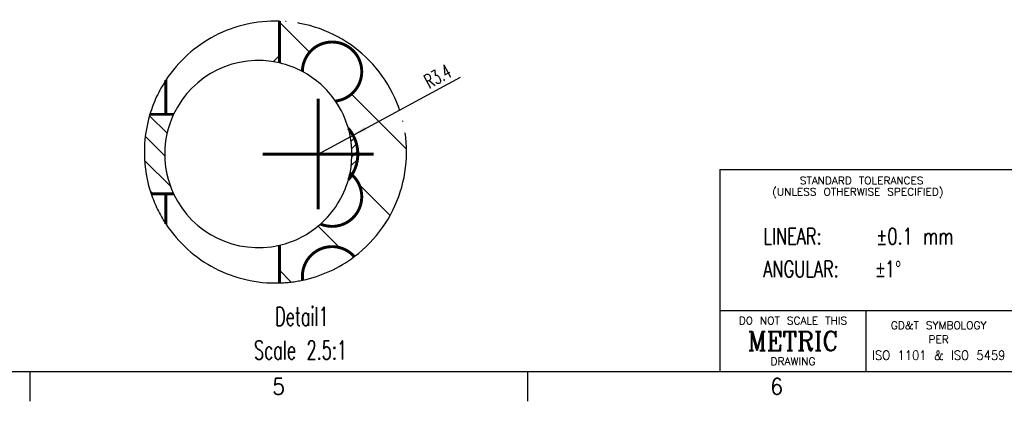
# Model space of a CAD drawing. Header units: inches. Extents: x 71 to 912, y 11 to 605.
# Tile 10 of 18: x 489 to 699, y 11 to 92. Entities that reach past the tile are written whole.
import ezdxf

# ---------------------------------------------------------------- set-up
doc = ezdxf.new("R2010")
doc.units = ezdxf.units.IN
doc.linetypes.add('DOT_CENTER', pattern=[14, 12, -1, 0, -1])
doc.layers.add('1', color=7, linetype='Continuous')
doc.styles.add('CONVERTER_11', font='txt.shx', dxfattribs={"width": 0.63})
doc.styles.add('CONVERTER_12', font='txt.shx', dxfattribs={"width": 0.9})
doc.styles.add('CONVERTER_13', font='txt.shx', dxfattribs={"width": 0.72})
doc.styles.add('CONVERTER_14', font='txt.shx', dxfattribs={"width": 1.035})
doc.styles.add('CONVERTER_17', font='complex.shx', dxfattribs={"width": 0.95})

# ---------------------------------------------------------------- blocks, each defined once
blk = doc.blocks.new('N2605-96570_pcb__1', base_point=(206.24, 14.36020955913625))
at = {"layer": '1', "linetype": 'Continuous'}
h = blk.add_hatch(dxfattribs=at)
h.set_pattern_fill('_USER', color=3, scale=10, angle=45, pattern_type=0)
h.set_pattern_definition([(45, (0, 0), (-7.071067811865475, 7.071067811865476), [])])
edge = h.paths.add_edge_path()
edge.add_arc((217.4400000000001, 25.68000000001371), 11.19999999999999, 88.25238429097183, 146.6757075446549)
edge.add_line((208.081565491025, 31.83302393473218), (208.081565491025, 28.90577923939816))
edge.add_line((208.081565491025, 28.90577923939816), (208.7400188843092, 28.9057792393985))
edge.add_arc((215.9815654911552, 25.50577883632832), 8.000000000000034, 76.9971218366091, 154.8493333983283, ccw=False)
edge.add_line((217.7815654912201, 33.3006489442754), (217.781565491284, 36.87479044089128))
h = blk.add_hatch(dxfattribs=at)
h.set_pattern_fill('_USER', color=5, scale=5, angle=135, pattern_type=0)
h.set_pattern_definition([(135, (0, 0), (-3.535533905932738, -3.535533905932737), [])])
edge = h.paths.add_edge_path()
edge.add_arc((217.4400000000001, 25.68000000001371), 11.20000000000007, 307.0001968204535, 448.2523842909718)
edge.add_line((217.781565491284, 36.87479044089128), (217.7815654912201, 33.3006489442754))
edge.add_arc((215.9815654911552, 25.50577883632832), 7.999999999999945, 61.925005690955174, 76.9971218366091, ccw=False)
edge.add_arc((222.2815654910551, 32.5557792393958), 2.53500000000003, -83.37333291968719, 179.8043041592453, ccw=False)
edge.add_arc((215.9815654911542, 25.50577883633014), 8.000000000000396, 15.971842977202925, 34.50596554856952, ccw=False)
edge.add_arc((221.081565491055, 25.50577923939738), 3.399999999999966, -31.399463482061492, 40.34937463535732, ccw=False)
edge.add_arc((222.281565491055, 21.85577923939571), 2.534999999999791, -112.98870691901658, 47.822036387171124, ccw=False)
edge.add_arc((215.9815654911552, 25.50577883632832), 8.000000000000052, 283.00287816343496, 311.586083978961, ccw=False)
edge.add_line((217.7815654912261, 17.71090872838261), (217.781565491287, 14.48520955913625))
edge.add_arc((217.4400000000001, 25.68000000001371), 11.19999999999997, 271.7476157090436, 281.9982772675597)
edge.add_arc((222.2815654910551, 15.05577923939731), 2.535000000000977, 180.0000000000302, 187.5049807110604, ccw=False)
edge.add_arc((222.2815654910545, 15.05577923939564), 2.535000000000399, 41.493493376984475, 179.9999999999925, ccw=False)
h = blk.add_hatch(dxfattribs=at)
h.set_pattern_fill('_USER', color=1, scale=1.5, angle=135, pattern_type=0)
h.set_pattern_definition([(135, (0, 0), (-1.060660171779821, -1.060660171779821), [])])
edge = h.paths.add_edge_path()
edge.add_line((208.081565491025, 28.90577923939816), (206.7145933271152, 28.90577923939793))
edge.add_arc((217.4400000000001, 25.68000000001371), 11.20000000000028, 163.2607857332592, 198.6101289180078)
edge.add_line((206.825625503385, 22.10577923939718), (208.0815654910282, 22.10577923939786))
edge.add_line((208.0815654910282, 22.10577923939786), (208.7400185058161, 22.10577923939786))
edge.add_arc((215.9815654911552, 25.50577883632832), 8.000000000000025, 154.8493333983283, 205.1506602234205, ccw=False)
edge.add_line((208.7400188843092, 28.9057792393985), (208.081565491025, 28.90577923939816))
h = blk.add_hatch(dxfattribs=at)
h.set_pattern_fill('_USER', color=1, scale=0.5, angle=45, pattern_type=0)
h.set_pattern_definition([(45, (0, 0), (-0.3535533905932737, 0.3535533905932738), [])])
edge = h.paths.add_edge_path()
edge.add_arc((221.081565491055, 25.50577923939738), 3.399999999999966, 328.6005365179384, 400.3493746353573)
edge.add_arc((215.9815654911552, 25.50577883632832), 8.000000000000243, -11.759087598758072, 15.97184297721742, ccw=False)
edge.add_arc((222.2815654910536, 21.8557792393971), 2.534999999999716, 47.82203638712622, 52.81570329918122, ccw=False)
at = {"color": 3, "linetype": 'Continuous', "const_width": 0.25}
for points in [[(217.781565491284, 36.87479044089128), (217.7815654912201, 33.3006489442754)], [(208.081565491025, 31.83302393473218), (208.081565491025, 28.90577923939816)], [(208.081565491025, 28.90577923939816), (206.7145933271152, 28.90577923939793)], [(208.7400188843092, 28.9057792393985), (208.081565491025, 28.90577923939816)], [(206.825625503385, 22.10577923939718), (208.0815654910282, 22.10577923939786)], [(208.7400185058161, 22.10577923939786), (208.0815654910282, 22.10577923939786)], [(208.0815654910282, 22.10577923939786), (208.0815654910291, 19.52697606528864)], [(217.7815654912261, 17.71090872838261), (217.781565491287, 14.48520955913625)]]:
    blk.add_lwpolyline(points, dxfattribs=at)
for points in [[(222.5741031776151, 30.03771516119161, 2.22452035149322), (219.746580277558, 32.56443760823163, 2.22452035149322)], [(223.9836547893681, 23.73437366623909, 0.32370852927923), (223.6727417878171, 27.70709825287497, 0.32370852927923)], [(221.291522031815, 19.5221042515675, 0.84514587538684), (223.9836547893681, 23.73437366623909, 0.84514587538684)], [(223.6727421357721, 23.30446063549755, 0.0390711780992), (223.9836547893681, 23.73437366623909, 0.0390711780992)], [(223.9836547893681, 23.73437366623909, 0.02179243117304), (223.813670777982, 23.87540256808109, 0.02179243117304)], [(224.1803589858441, 16.73530544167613, 0.69053989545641), (219.7465654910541, 15.05577923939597, 0.69053989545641)], [(219.7465654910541, 15.05577923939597, 0.03275836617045), (219.7682815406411, 14.72467686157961, 0.03275836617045)]]:
    blk.add_lwpolyline(points, format="xyb", dxfattribs=at)
at = {"color": 1, "linetype": 'DOT_CENTER'}
for centre, radius, start, end in [((217.4400000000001, 25.68000000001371), 11.19999999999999, 88.25238429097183, 146.6757075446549), ((217.4400000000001, 25.68000000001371), 11.20000000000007, 307.0001968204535, 88.25238429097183), ((217.4399999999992, 25.68000000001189), 11.19999999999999, 146.6757075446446, 163.2607857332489), ((217.4400000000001, 25.68000000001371), 11.20000000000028, 163.2607857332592, 198.6101289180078), ((217.4399999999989, 25.68000000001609), 11.2000000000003, 198.6101289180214, 213.3242924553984), ((217.4400000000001, 25.68000000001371), 11.19999999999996, 213.3242924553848, 271.7476157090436), ((217.4400000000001, 25.68000000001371), 11.19999999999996, 281.9982772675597, 307.0001968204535), ((217.4400000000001, 25.68000000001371), 11.19999999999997, 271.7476157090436, 281.9982772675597)]:
    blk.add_arc(centre, radius, start, end, dxfattribs=at)
at = {"color": 7, "linetype": 'Continuous'}
for centre, radius, start, end in [((215.9815654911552, 25.50577883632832), 8.000000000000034, 76.99712183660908, 154.8493333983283), ((215.9815654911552, 25.50577883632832), 7.999999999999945, 61.9250056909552, 76.99712183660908), ((215.9815654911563, 25.50577883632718), 8.000000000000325, 34.50596554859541, 61.92500569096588), ((215.9815654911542, 25.50577883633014), 8.000000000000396, 15.97184297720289, 34.50596554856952), ((215.9815654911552, 25.50577883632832), 8.000000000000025, 154.8493333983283, 205.1506602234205), ((215.9815654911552, 25.50577883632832), 8.000000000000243, 348.2409124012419, 15.97184297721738), ((215.9815654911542, 25.50577883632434), 8.00000000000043, 344.0281660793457, 348.2409124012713), ((215.9815654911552, 25.50577883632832), 8.000000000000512, 311.586083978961, 344.0281660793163), ((215.9815654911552, 25.50577883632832), 8.00000000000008, 205.1506602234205, 283.002878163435), ((215.9815654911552, 25.50577883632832), 8.000000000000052, 283.002878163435, 311.586083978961)]:
    blk.add_arc(centre, radius, start, end, dxfattribs=at)
at = {"layer": '1', "color": 1, "linetype": 'DOT_CENTER', "const_width": 0.25}
for points in [[(221.081565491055, 30.24577923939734), (221.081565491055, 20.76577923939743)], [(225.821565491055, 25.50577923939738), (216.341565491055, 25.50577923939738)]]:
    blk.add_lwpolyline(points, dxfattribs=at)
blk = doc.blocks.new('N2605-96570__2', base_point=(206.24, 14.36020955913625))
blk.add_blockref('N2605-96570_pcb__1', (206.24, 14.36020955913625))
blk = doc.blocks.new('*D13')
at = {"layer": '1', "color": 3, "linetype": 'Continuous'}
blk.add_line((221.081565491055, 25.50577923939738), (233.2474446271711, 32.0791165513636), dxfattribs=at)
at = {"layer": '1', "color": 3}
blk.add_solid([(225.053508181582, 27.83142536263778), (225.2037056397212, 27.55344113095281), (224.0728569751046, 27.12200176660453)], dxfattribs=at)
at = {"layer": '1', "color": 3, "insert": (229.9771503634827, 30.76679935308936), "char_height": 1.2, "attachment_point": 7, "rotation": 28.38276396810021, "line_spacing_factor": 0.60024009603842, "style": 'CONVERTER_11'}
blk.add_mtext('\\C3; R\\C3;3.4', dxfattribs=at)
blk = doc.blocks.new('Detail1__3', base_point=(217.4400000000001, 25.6799999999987))
blk.add_blockref('N2605-96570__2', (206.24, 14.36020955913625))
at = {"layer": '1'}
blk.add_blockref('*D13', (0, 0), dxfattribs=at)
at = {"layer": '1', "color": 4, "insert": (215.6157223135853, 12.42270955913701), "char_height": 1.6, "attachment_point": 1, "line_spacing_factor": 1.08043217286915, "style": 'CONVERTER_11'}
blk.add_mtext('  Detail1\\PScale 2.5:1', dxfattribs=at)
blk = doc.blocks.new('Tolerance_Block__7', base_point=(669.7203551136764, 45.39500004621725))
at = {"color": 4, "attachment_point": 1}
for s, insert, char_height, line_spacing_factor, style in [('    STANDARD TOLERANCES\\P(UNLESS OTHERWISE SPECIFIED)', (649.6906408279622, 58.89500004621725), 1.6, 0.90036014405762, 'CONVERTER_14'), ('LINEAR:\\PANGULAR:', (647.8331842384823, 47.94000004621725), 3.5, 1.20048019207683, 'CONVERTER_13')]:
    blk.add_mtext(s, dxfattribs=dict(at, insert=insert, char_height=char_height, line_spacing_factor=line_spacing_factor, style=style))
at = {"color": 3, "insert": (671.9402654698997, 47.94000004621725), "char_height": 3.5, "attachment_point": 1, "line_spacing_factor": 1.20048019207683, "style": 'CONVERTER_13'}
blk.add_mtext('±0.1 mm\\P{\\Fgdt;`}1{\\Fgdt;~}', dxfattribs=at)
blk = doc.blocks.new('Drawing_Grid_Zones__10', base_point=(76.9653551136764, 17.25000004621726))
at = {"layer": '1', "color": 4, "linetype": 'Continuous'}
for p, q in [((491.1153551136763, 17.25000004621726), (491.1153551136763, 10.90000004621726)), ((597.4778551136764, 17.25000004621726), (597.4778551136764, 10.90000004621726))]:
    blk.add_line(p, q, dxfattribs=at)
at = {"layer": '1', "color": 4, "char_height": 3.5, "attachment_point": 5, "line_spacing_factor": 1.08043217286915, "style": 'CONVERTER_12'}
for s, insert in [('5', (544.2966051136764, 14.07500004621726)), ('6', (650.6591051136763, 14.07500004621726))]:
    blk.add_mtext(s, dxfattribs=dict(at, insert=insert))
blk = doc.blocks.new('A1_Size_Verigy_Frame__11', base_point=(76.9653551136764, 17.25000004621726))
at = {"color": 7, "linetype": 'Continuous'}
for q in [(638.5653551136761, 17.25000004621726), (700.874730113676, 60.44375004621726)]:
    blk.add_line((638.5653551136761, 60.44375004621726), q, dxfattribs=at)
at = {"color": 4, "linetype": 'Continuous'}
for p, q in [((638.5653551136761, 30.34687504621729), (700.874730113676, 30.34687504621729)), ((669.7200426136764, 30.34687504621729), (669.7200426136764, 17.25000004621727))]:
    blk.add_line(p, q, dxfattribs=at)
at = {"layer": '1', "color": 7, "linetype": 'Continuous'}
blk.add_line((79.9653551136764, 17.25000004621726), (902.2653551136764, 17.25000004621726), dxfattribs=at)
blk.add_blockref('Tolerance_Block__7', (669.7203551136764, 45.39500004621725))
at = {"layer": '1'}
blk.add_blockref('Drawing_Grid_Zones__10', (76.9653551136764, 17.25000004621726), dxfattribs=at)
at = {"color": 4}
for s, insert, char_height, attachment_point, line_spacing_factor, style in [('DO NOT SCALE THIS', (654.1426988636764, 28.94687504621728), 1.6, 2, 1.12545018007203, 'CONVERTER_14'), ('GD&T SYMBOLOGY', (685.2973863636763, 27.94687504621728), 1.6, 2, 1.12545018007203, 'CONVERTER_14'), ('METRIC', (654.1426988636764, 23.79843754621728), 4, 5, 1.32052821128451, 'CONVERTER_17'), ('PER', (685.2973863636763, 24.94687504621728), 1.6, 2, 0.90036014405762, 'CONVERTER_14'), ('ISO 1101 & ISO 5459', (685.2973863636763, 19.75000004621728), 2, 8, 0.90036014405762, 'CONVERTER_12'), ('DRAWING', (654.1426988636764, 18.65000004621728), 1.6, 8, 1.12545018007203, 'CONVERTER_14')]:
    blk.add_mtext(s, dxfattribs=dict(at, insert=insert, char_height=char_height, attachment_point=attachment_point, line_spacing_factor=line_spacing_factor, style=style))

msp = doc.modelspace()

# ---------------------------------------------------------------- block references
msp.add_blockref('A1_Size_Verigy_Frame__11', (76.9653551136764, 17.25000004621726))
at = {"xscale": 2.5, "yscale": 2.5, "zscale": 2.5}
msp.add_blockref('Detail1__3', (543.6000000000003, 64.19999999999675), dxfattribs=at)

doc.saveas('drawing.dxf')
